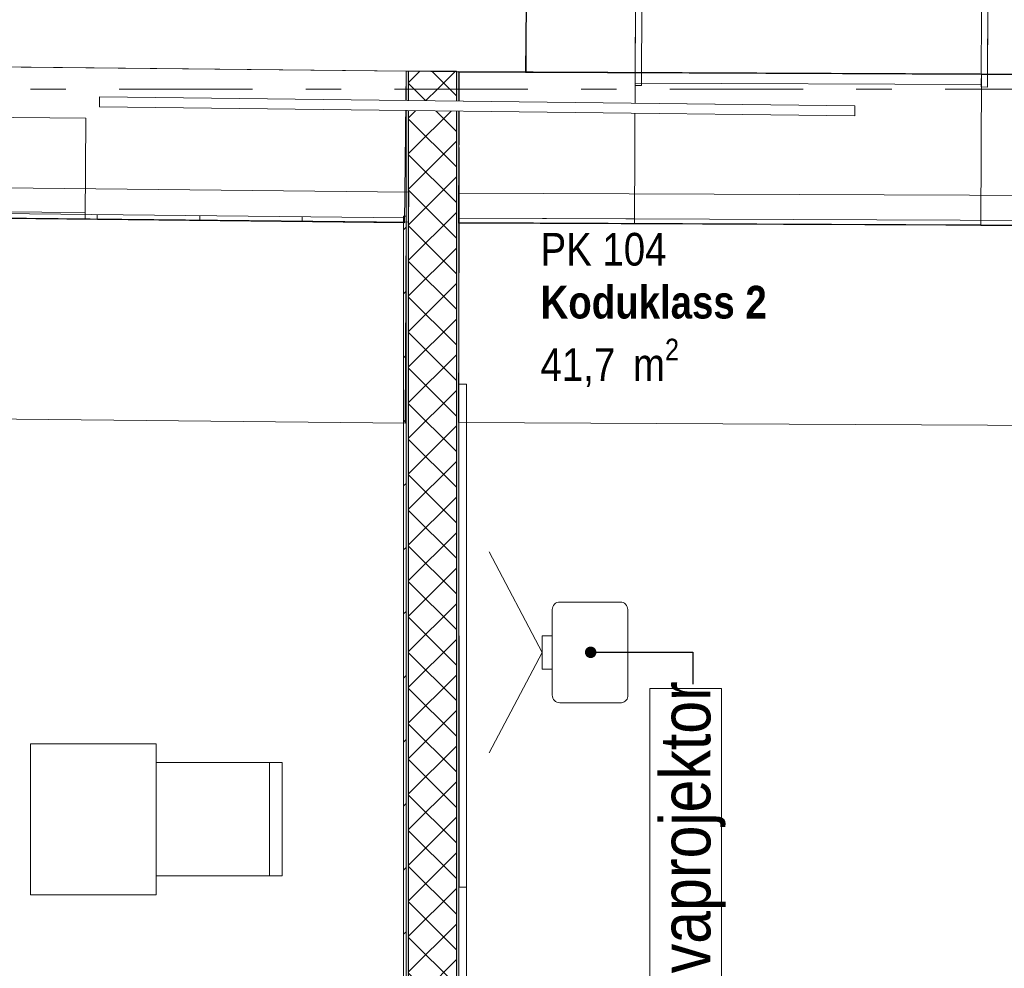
# Model space of a CAD drawing. Header units: millimetres. Extents: x 74467 to 235410, y -65 to 114857.
# Tile 170 of 256: x 121847 to 125759, y 58070 to 61841. Entities that reach past the tile are written whole.
import ezdxf
from ezdxf.enums import TextEntityAlignment as Align

# ---------------------------------------------------------------- set-up
doc = ezdxf.new("R2010")
doc.units = ezdxf.units.MM
doc.header["$MEASUREMENT"] = 0
doc.linetypes.add('Katkend topelt', pattern=[1093.611073, 529.166651, -211.666656, 141.111112, -211.666656])
doc.linetypes.add('Wipeout_Contour', pattern=[1000, 0, -1000])
for name, color, linetype in [('00 Teljed.AR', 7, 'Continuous'), ('1235 Vahelaed.VANA', 7, 'Continuous'), ('1311 Siseseinad.VANA', 7, 'Continuous'), ('1326 Seinapinnad.SA', 7, 'Continuous'), ('1330 Sisustus.SA', 7, 'Continuous'), ('1331 Sisseehitatud sisustus.SA', 7, 'Continuous'), ('9350 Netopind.VANA', 7, 'Continuous'), ('Ruumi tekst', 7, 'Continuous'), ('Uks', 7, 'Continuous')]:
    doc.layers.add(name, color=color, linetype=linetype)
doc.styles.add('GENERATED_STYLE_2', font='txt', dxfattribs={"width": 0.84})
doc.styles.add('GENERATED_STYLE_3', font='txt')
doc.styles.add('GENERATED_STYLE_4', font='txt', dxfattribs={"width": 0.84})
doc.dimstyles.new('GENERATED_STYLE__5', dxfattribs={"dimtxt": 0.18, "dimasz": 91.2, "dimexe": 0.18, "dimexo": 0.0625, "dimgap": 0, "dimtad": 0, "dimtih": 1, "dimtoh": 1, "dimdec": 4, "dimzin": 0, "dimdsep": 46, "dimcen": 0.09, "dimadec": 0, "dimazin": 0, "dimtfac": 1, "dimtdec": 4, "dimtmove": 0, "dimatfit": 3, "dimldrblk": 'ARROWHEAD_11', "dimfxl": 0, "dimtolj": 1, "dimtzin": 0, "dimarcsym": 0})

# ---------------------------------------------------------------- blocks, each defined once
blk = doc.blocks.new('Slab_35_1', base_point=(115968, 55784.5))
at = {"layer": '1235 Vahelaed.VANA', "color": 7, "linetype": 'Continuous', "lineweight": 13, "flags": 128}
blk.add_lwpolyline([(115968, 55784.5), (128757.2, 55702.7), (130692.6, 55690.3), (130882.6, 55689.1), (139223.3, 55635.8), (139191.5, 61568), (123858.2, 61630.5), (116047.5, 61713.1)], close=True, dxfattribs=at)
blk = doc.blocks.new('Slab_40_1', base_point=(116047.5, 61713.1))
at = {"layer": '1235 Vahelaed.VANA', "color": 7, "linetype": 'Continuous', "lineweight": 13, "flags": 128}
blk.add_lwpolyline([(116047.5, 61713.1), (118519.3, 61670.8), (118519.5, 61686.9), (123392.6, 61635.4), (123582.6, 61635.4), (123582.6, 61633.4), (123856.9, 61630.5), (130693.8, 61602.6), (130882.6, 61602.6), (130882.6, 61601.8), (139191.5, 61568), (139192.6, 61366.9), (139223.3, 55635.8), (130892.3, 55689.1), (130692.6, 55690.3), (128757.2, 55702.7), (123582.6, 55735.8), (123392.6, 55737), (118784.3, 55766.5), (118445.5, 55768.7), (115968, 55784.5)], close=True, dxfattribs=at)
blk = doc.blocks.new('Slab_42_1', base_point=(123582.6, 61633.4))
at = {"color": 254, "linetype": 'Wipeout_Contour', "lineweight": 0, "ltscale": 698559.244156}
blk.add_wipeout([(123582.6, 61633.4), (123582.6, 55735.8), (130692.6, 55690.3), (130692.6, 61602.6), (123856.9, 61630.5)], dxfattribs=at).dxf.layer = '1235 Vahelaed.VANA'
at = {"layer": '1235 Vahelaed.VANA', "color": 7, "linetype": 'Continuous', "lineweight": 13, "flags": 128}
blk.add_lwpolyline([(123582.6, 61633.4), (123856.9, 61630.5), (130692.6, 61602.6), (130692.6, 55690.3), (123582.6, 55735.8)], close=True, dxfattribs=at)
blk = doc.blocks.new('Slab_44_1', base_point=(115968, 55784.5))
at = {"color": 254, "linetype": 'Wipeout_Contour', "lineweight": 0, "ltscale": 667063.136447}
blk.add_wipeout([(115968, 55784.5), (123392.6, 55737), (123392.6, 61635.4), (118519.5, 61686.9), (116047.5, 61713.1)], dxfattribs=at).dxf.layer = '1235 Vahelaed.VANA'
at = {"layer": '1235 Vahelaed.VANA', "color": 7, "linetype": 'Continuous', "lineweight": 13, "flags": 128}
blk.add_lwpolyline([(115968, 55784.5), (116047.5, 61713.1), (118519.5, 61686.9), (123392.6, 61635.4), (123392.6, 55737)], close=True, dxfattribs=at)
blk = doc.blocks.new('Koduklass 2_PK 104_13_1', base_point=(123816.6, 61033.2))
at = {"layer": '9350 Netopind.VANA', "color": 7, "linetype": 'Continuous', "lineweight": 13, "flags": 128}
blk.add_lwpolyline([(130682.6, 61602.7), (123592.6, 61633.3), (123592.6, 55745.8), (130672.6, 55700.5), (130672.6, 61002.7), (130682.6, 61002.7)], close=True, dxfattribs=at)
at = {"layer": 'Ruumi tekst', "color": 7, "lineweight": 13, "char_height": 130, "attachment_point": 1}
for s, insert, style in [('\\A1;{\\pql;\\pt0,4600;\\fArial|b0|i0|c0|p34;PK 104\\fArial|b0|i0|c0|p34;\\A1{\\H.66x;\\S^  ;}\\fArial|b0|i0|c0|p34;\\fArial|b0|i0|c0|p34;\\A1{\\H.66x;\\S^  ;}}', (123916.6, 60993.1), 'GENERATED_STYLE_4'), ('\\A1;{\\pql;\\pt0,500;\\fArial|b1|i0|c0|p34;Koduklass 2\\fArial|b1|i0|c0|p34;\\A1{\\H.66x;\\S^  ;}\\fArial|b1|i0|c0|p34;\\fArial|b1|i0|c0|p34;\\A1{\\H.66x;\\S^  ;}}', (123916.6, 60782.8), 'GENERATED_STYLE_2'), ('\\A1;{\\pql;\\pt0,4600;\\fArial|b0|i0|c0|p34;41,7\\fArial|b0|i0|c0|p34;\\A1{\\H.66x;\\S^  ;}\\fArial|b0|i0|c0|p34; m\\fArial|b0|i0|c0|p34;\\A1{\\H.66x;\\S2^  ;}}', (123916.6, 60572.5), 'GENERATED_STYLE_4')]:
    blk.add_mtext(s, dxfattribs=dict(at, insert=insert, style=style))
blk = doc.blocks.new('Koduklass 1_PK 103_47_1', base_point=(116244.1, 61103.6))
at = {"layer": '9350 Netopind.VANA', "color": 7, "linetype": 'Continuous', "lineweight": 13, "flags": 128}
blk.add_lwpolyline([(123382.6, 61635.5), (118144.3, 61690.9), (116057.5, 61713), (115978.1, 55794.5), (123372.6, 55747.1), (123372.6, 61059.4), (123382.6, 61059.4)], close=True, dxfattribs=at)
blk = doc.blocks.new('Slab_332_1', base_point=(123592.6, 61634.1))
at = {"layer": '1331 Sisseehitatud sisustus.SA', "color": 253, "linetype": 'Continuous', "lineweight": 13, "true_color": 0xa5a6a4, "flags": 128}
blk.add_lwpolyline([(123592.6, 61634.1), (123592.8, 61034.2), (130693, 61002.6), (130692.6, 61602.6)], close=True, dxfattribs=at)
blk = doc.blocks.new('Slab_355_1', base_point=(123592.2, 61031.6))
at = {"layer": '1331 Sisseehitatud sisustus.SA', "color": 253, "linetype": 'Continuous', "lineweight": 13, "true_color": 0xa5a6a4, "flags": 128}
blk.add_lwpolyline([(123592.2, 61031.6), (130690.2, 61002.6), (130690.7, 61122.6), (123592.6, 61151.6)], close=True, dxfattribs=at)
blk = doc.blocks.new('Slab_356_1', base_point=(116054.2, 61113))
at = {"layer": '1331 Sisseehitatud sisustus.SA', "color": 253, "linetype": 'Continuous', "lineweight": 13, "true_color": 0xa5a6a4, "flags": 128}
blk.add_lwpolyline([(116054.2, 61113), (123392.6, 61035.4), (123393.9, 61155.4), (116055.5, 61233)], close=True, dxfattribs=at)
blk = doc.blocks.new('Slab_357_1', base_point=(123592.7, 61631.8))
at = {"layer": '1331 Sisseehitatud sisustus.SA', "color": 253, "linetype": 'Continuous', "lineweight": 13, "true_color": 0xa5a6a4, "flags": 128}
blk.add_lwpolyline([(123592.7, 61631.8), (123592.2, 61051.5), (127244.1, 61036.6), (127246.5, 61616.6)], close=True, dxfattribs=at)
blk = doc.blocks.new('Slab_361_1', base_point=(123591.3, 60239.9))
at = {"layer": '1331 Sisseehitatud sisustus.SA', "color": 253, "linetype": 'Continuous', "lineweight": 13, "true_color": 0xa5a6a4, "flags": 128}
blk.add_lwpolyline([(123591.3, 60239.9), (130682.9, 60203.7), (130682.6, 61002.7), (123592.7, 61031.9)], close=True, dxfattribs=at)
blk = doc.blocks.new('Slab_362_1', base_point=(116043.7, 60312.8))
at = {"layer": '1331 Sisseehitatud sisustus.SA', "color": 253, "linetype": 'Continuous', "lineweight": 13, "true_color": 0xa5a6a4, "flags": 128}
blk.add_lwpolyline([(116043.7, 60312.8), (123378.8, 60236.2), (123382.8, 61035.5), (116049.3, 61104.9)], close=True, dxfattribs=at)
blk = doc.blocks.new('Opening_87_1')
at = {"layer": '1331 Sisseehitatud sisustus.SA', "color": 253, "linetype": 'Continuous', "lineweight": 13, "true_color": 0xa5a6a4, "flags": 128}
for points in [[(124294.4, 62068.7), (124294.3, 62028.7)], [(125694.4, 62063), (124294.4, 62068.7)], [(125694.2, 62023), (125694.4, 62063)], [(124294.3, 62028.7), (125694.2, 62023)], [(124292.6, 61628.7), (124292.5, 61588.7)], [(125667.9, 61623.1), (124292.6, 61628.7)], [(125667.7, 61583.1), (125667.9, 61623.1)], [(124292.5, 61588.7), (125667.7, 61583.1)]]:
    blk.add_lwpolyline(points, dxfattribs=at)
blk = doc.blocks.new('Door with Sidelight on Side 2 24_3')
at = {"layer": 'Uks', "color": 7, "linetype": 'Continuous', "lineweight": 13}
for p, q in [((632, 0), (632, 984)), ((632, 984), (672, 984)), ((672, 984), (672, 0)), ((-660, 0), (-700, 0)), ((-700, 0), (-700, -115)), ((-700, 0), (-700, -115)), ((-700, 0), (-700, -115)), ((-660, -115), (-660, 0)), ((-312, 0), (-340, 0)), ((-340, 0), (-340, -115)), ((-312, -40), (-312, 0)), ((672, 0), (632, 0)), ((700, 0), (672, 0)), ((672, 0), (672, -40)), ((700, -115), (700, 0)), ((700, 0), (700, -115)), ((700, 0), (700, -115)), ((-660, -18), (-340, -18)), ((-300, -40), (-312, -40)), ((-300, -40), (660, -40)), ((-300, -115), (-300, -40)), ((672, -40), (660, -40)), ((660, -40), (660, -115)), ((-700, -450), (-700, -115)), ((-700, -115), (-675, -115)), ((-700, -115), (-660, -115)), ((-700, -115), (-700, -400)), ((-700, -115), (-700, -400)), ((-675, -115), (-675, -450)), ((-340, -115), (-660, -115)), ((-340, -115), (-300, -115)), ((660, -115), (-300, -115)), ((660, -115), (700, -115)), ((675, -450), (675, -115)), ((675, -115), (700, -115)), ((700, -115), (700, -450)), ((700, -115), (700, -400)), ((700, -115), (700, -400)), ((-700, -400), (-727, -400)), ((-700, -400), (-727, -400)), ((700, -400), (727, -400)), ((700, -400), (727, -400)), ((-675, -450), (-700, -450)), ((700, -450), (675, -450))]:
    blk.add_line(p, q, dxfattribs=at)
at = {"layer": 'Uks', "color": 7, "linetype": 'Continuous', "lineweight": 13, "flags": 128}
blk.add_lwpolyline([(-340, 0), (-660, 0), (-660, -115), (-340, -115)], close=True, dxfattribs=at)
at = {"layer": 'Uks', "color": 7, "linetype": 'Continuous', "lineweight": 13}
blk.add_arc((672, 0), 984, 90, 180, dxfattribs=at)
blk = doc.blocks.new('Wall_692_1', base_point=(139189.4, 61968))
at = {"layer": '1311 Siseseinad.VANA', "color": 7, "linetype": 'Continuous', "lineweight": 15}
for p, q in [((124293.8, 61913.7), (124292.6, 61628.7)), ((125693.8, 61908), (125692.6, 61623)), ((124292.6, 61628.7), (124265.6, 61628.8)), ((125692.6, 61623), (125719.6, 61622.9))]:
    blk.add_line(p, q, dxfattribs=at)
at = {"layer": '1311 Siseseinad.VANA', "color": 7, "linetype": 'Continuous', "lineweight": 15, "flags": 128}
for points in [[(123861.1, 62030.5), (123859.5, 61630.5)], [(123859.5, 61630.5), (124292.6, 61628.7)], [(125692.6, 61623), (130692.6, 61602.6)]]:
    blk.add_lwpolyline(points, dxfattribs=at)
at = {"layer": 'Uks', "color": 7, "linetype": 'Continuous', "lineweight": 13, "xscale": -0.9999999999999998, "zscale": 1000, "rotation": 359.7663952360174}
blk.add_blockref('Door with Sidelight on Side 2 24_3', (124994.3, 62025.8), dxfattribs=at)
blk = doc.blocks.new('Wall_693_1', base_point=(123861.1, 62030.5))
at = {"layer": '1311 Siseseinad.VANA', "color": 7, "linetype": 'Continuous', "lineweight": 15, "flags": 128}
for points in [[(123856.9, 61630.5), (123861.1, 62030.5)], [(118144.6, 61690.9), (123392.6, 61635.4)], [(123582.6, 61633.4), (123856.9, 61630.5)]]:
    blk.add_lwpolyline(points, dxfattribs=at)
blk = doc.blocks.new('Wall_705_1', base_point=(123392.6, 61635.4))
at = {"layer": '1311 Siseseinad.VANA', "linetype": 'Continuous', "lineweight": 13, "true_color": 0x50504f}
h = blk.add_hatch(dxfattribs=at)
h.set_pattern_fill('Plokk_õõnesbetoon_0001', color=251, style=0, pattern_type=2)
h.set_pattern_definition([(45, (0, 0), (-70.71068, 70.71068), []), (135, (0, 0), (70.71068, 70.71068), [])])
h.paths.add_polyline_path([(123392.6, 61635.4), (123392.6, 55737), (123582.6, 55737), (123582.6, 61633.4)])
at = {"layer": '1311 Siseseinad.VANA', "color": 7, "linetype": 'Continuous', "lineweight": 15, "flags": 128}
for points in [[(123392.6, 61635.4), (123392.6, 55737)], [(123582.6, 55737), (123582.6, 61633.4)]]:
    blk.add_lwpolyline(points, dxfattribs=at)
at = {"layer": '1311 Siseseinad.VANA', "color": 7, "linetype": 'Continuous', "lineweight": 13, "flags": 128}
blk.add_lwpolyline([(123392.6, 55737), (123582.6, 55737)], dxfattribs=at)
blk = doc.blocks.new('Wall_781_1', base_point=(123582.6, 55735.8))
at = {"layer": '1326 Seinapinnad.SA', "linetype": 'Continuous', "lineweight": 0, "true_color": 0xfefefe}
blk.add_hatch(color=7, dxfattribs=at).paths.add_polyline_path([(123592.6, 55745.8), (123592.6, 61633.9), (123582.6, 61633.9), (123582.6, 55745.8)])
at = {"layer": '1326 Seinapinnad.SA', "color": 7, "linetype": 'Continuous', "lineweight": 15, "flags": 128}
for points in [[(123582.6, 61633.9), (123592.6, 61633.9)], [(123582.6, 61633.9), (123582.6, 55745.8)], [(123592.6, 55745.8), (123592.6, 61633.9)]]:
    blk.add_lwpolyline(points, dxfattribs=at)
blk = doc.blocks.new('Wall_796_1', base_point=(123392.6, 55737))
at = {"layer": '1326 Seinapinnad.SA', "linetype": 'Continuous', "lineweight": 0, "true_color": 0xfefefe}
blk.add_hatch(color=7, dxfattribs=at).paths.add_polyline_path([(123392.6, 55747), (123392.6, 61635.4), (123382.6, 61635.4), (123382.6, 55747.1)])
at = {"layer": '1326 Seinapinnad.SA', "color": 7, "linetype": 'Continuous', "lineweight": 15, "flags": 128}
for points in [[(123392.6, 61635.4), (123382.6, 61635.4)], [(123382.6, 61635.4), (123382.6, 55747.1)], [(123392.6, 55747), (123392.6, 61635.4)]]:
    blk.add_lwpolyline(points, dxfattribs=at)
blk = doc.blocks.new('Wall_852_1', base_point=(123382.6, 61059.4))
at = {"layer": '1326 Seinapinnad.SA', "linetype": 'Continuous', "lineweight": 13}
h = blk.add_hatch(dxfattribs=at)
h.set_pattern_fill('Plokk_termo_0001', color=5, style=0, pattern_type=2)
h.set_pattern_definition([(45, (0, 0), (-127.27922, 127.27922), [])])
h.paths.add_polyline_path([(123372.6, 61059.4), (123372.6, 55747.1), (123382.6, 55747.1), (123382.6, 61059.4)])
at = {"layer": '1326 Seinapinnad.SA', "color": 7, "linetype": 'Continuous', "lineweight": 15, "flags": 128}
for points in [[(123372.6, 61059.4), (123372.6, 55747.1)], [(123382.6, 61059.4), (123372.6, 61059.4)], [(123382.6, 55747.1), (123382.6, 61059.4)], [(123372.6, 55747.1), (123382.6, 55747.1)]]:
    blk.add_lwpolyline(points, dxfattribs=at)
blk = doc.blocks.new('Cupboard 24[684]_1', base_point=(123590, 61032))
at = {"layer": '1331 Sisseehitatud sisustus.SA', "color": 253, "linetype": 'Continuous', "lineweight": 13, "true_color": 0xa5a6a4}
for p, q in [((123590, 61032), (123590.1, 61052)), ((123590.1, 61052), (124290.1, 61048.9))]:
    blk.add_line(p, q, dxfattribs=at)
at = {"layer": '1331 Sisseehitatud sisustus.SA', "color": 253, "linetype": 'Continuous', "lineweight": 13, "true_color": 0xa5a6a4, "flags": 128}
blk.add_lwpolyline([(123590, 61032), (124290, 61028.9), (124292.6, 61628.7), (123592.7, 61631.8)], close=True, dxfattribs=at)
blk = doc.blocks.new('Chair 10 24[696]_1', base_point=(122889.7, 58437.8))
at = {"layer": '1330 Sisustus.SA', "color": 253, "linetype": 'Continuous', "lineweight": 13, "true_color": 0xa5a6a4}
blk.add_line((122839.7, 58437.8), (122839.7, 58887.8), dxfattribs=at)
at = {"layer": '1330 Sisustus.SA', "color": 253, "linetype": 'Continuous', "lineweight": 13, "true_color": 0xa5a6a4, "flags": 128}
blk.add_lwpolyline([(122389.7, 58437.8), (122389.7, 58887.8), (122889.7, 58887.8), (122889.7, 58437.8)], close=True, dxfattribs=at)
blk = doc.blocks.new('Dining Table 01 24[697]_1', base_point=(121889.7, 58962.8))
at = {"layer": '1330 Sisustus.SA', "color": 253, "linetype": 'Continuous', "lineweight": 13, "true_color": 0xa5a6a4}
for p, q in [((121889.7, 58962.8), (121889.7, 58362.8)), ((122389.7, 58962.8), (121889.7, 58962.8)), ((122389.7, 58362.8), (122389.7, 58962.8)), ((121889.7, 58362.8), (122389.7, 58362.8))]:
    blk.add_line(p, q, dxfattribs=at)
at = {"layer": '1330 Sisustus.SA', "color": 253, "linetype": 'Continuous', "lineweight": 13, "true_color": 0xa5a6a4, "flags": 128}
blk.add_lwpolyline([(121889.7, 58962.8), (121889.7, 58362.8), (122389.7, 58362.8), (122389.7, 58962.8)], close=True, dxfattribs=at)
blk = doc.blocks.new('Cupboard 24[709]_1', base_point=(125665.4, 61023.1))
at = {"layer": '1331 Sisseehitatud sisustus.SA', "color": 253, "linetype": 'Continuous', "lineweight": 13, "true_color": 0xa5a6a4}
for p, q in [((125665.4, 61023.1), (125665.5, 61043.1)), ((125665.5, 61043.1), (126065.5, 61041.5))]:
    blk.add_line(p, q, dxfattribs=at)
at = {"layer": '1331 Sisseehitatud sisustus.SA', "color": 253, "linetype": 'Continuous', "lineweight": 13, "true_color": 0xa5a6a4, "flags": 128}
blk.add_lwpolyline([(125665.4, 61023.1), (126065.4, 61021.5), (126067.9, 61621.5), (125667.9, 61623.1)], close=True, dxfattribs=at)
blk = doc.blocks.new('Cupboard 24[712]_1', base_point=(119714.1, 61072.3))
at = {"layer": '1331 Sisseehitatud sisustus.SA', "color": 253, "linetype": 'Continuous', "lineweight": 13, "true_color": 0xa5a6a4}
for p, q in [((119714.1, 61072.3), (119714.3, 61092.3)), ((119714.3, 61092.3), (123376.5, 61053.5)), ((120121, 61068), (120121.2, 61088)), ((120527.9, 61063.7), (120528.1, 61083.7)), ((120934.8, 61059.4), (120935.1, 61079.4)), ((121341.7, 61055.1), (121342, 61075.1)), ((121748.7, 61050.8), (121748.9, 61070.8)), ((122155.6, 61046.5), (122155.8, 61066.5)), ((122562.5, 61042.2), (122562.7, 61062.2)), ((122969.4, 61037.8), (122969.6, 61057.8))]:
    blk.add_line(p, q, dxfattribs=at)
at = {"layer": '1331 Sisseehitatud sisustus.SA', "color": 253, "linetype": 'Continuous', "lineweight": 13, "true_color": 0xa5a6a4, "flags": 128}
blk.add_lwpolyline([(119714.1, 61072.3), (123376.3, 61033.5), (123382.6, 61635.5), (119720.5, 61674.2)], close=True, dxfattribs=at)
blk = doc.blocks.new('Lockers 24[714]_1', base_point=(122106.9, 61049))
at = {"layer": '1331 Sisseehitatud sisustus.SA', "color": 253, "linetype": 'Continuous', "lineweight": 13, "true_color": 0xa5a6a4}
for p, q in [((122107.2, 61074), (120107.3, 61093.1)), ((120507, 61064.3), (120507.3, 61089.3)), ((120907, 61060.5), (120907.2, 61085.5)), ((121307, 61056.6), (121307.2, 61081.6)), ((121707, 61052.8), (121707.2, 61077.8)), ((122106.9, 61049), (122107.2, 61074))]:
    blk.add_line(p, q, dxfattribs=at)
at = {"layer": '1331 Sisseehitatud sisustus.SA', "color": 253, "linetype": 'Continuous', "lineweight": 13, "true_color": 0xa5a6a4, "flags": 128}
blk.add_lwpolyline([(122106.9, 61049), (120107, 61068.1), (120110.9, 61468.1), (122110.8, 61448.9)], close=True, dxfattribs=at)
blk = doc.blocks.new('Digital Board 24[719]_1', base_point=(123592.6, 60392))
at = {"layer": '1330 Sisustus.SA', "color": 253, "linetype": 'Continuous', "lineweight": 13, "true_color": 0xa5a6a4, "flags": 128}
blk.add_lwpolyline([(123622.6, 60392), (123622.9, 58392), (123592.9, 58392), (123592.6, 60392)], close=True, dxfattribs=at)
blk = doc.blocks.new('Digital Board 24[720]_1', base_point=(123592.6, 58392))
at = {"layer": '1330 Sisustus.SA', "color": 253, "linetype": 'Continuous', "lineweight": 13, "true_color": 0xa5a6a4, "flags": 128}
blk.add_lwpolyline([(123622.6, 58392), (123622.9, 56392), (123592.9, 56392), (123592.6, 58392)], close=True, dxfattribs=at)
blk = doc.blocks.new('ARROWHEAD_11')
at = {"color": 0, "linetype": 'Continuous', "lineweight": 0}
blk.add_line((0, 0), (-1, 0), dxfattribs=at)
at = {"color": 0, "linetype": 'Continuous', "lineweight": 0, "const_width": 0.25, "flags": 128}
blk.add_lwpolyline([(-0.125, 0, 1), (0.125, 0, 1)], format="xyb", close=True, dxfattribs=at)
blk = doc.blocks.new('Wall_930_1', base_point=(125164.9, 61498.5))
at = {"color": 254, "linetype": 'Wipeout_Contour', "lineweight": 0, "ltscale": 552452.289541}
blk.add_wipeout([(125164.9, 61498.5), (122165.1, 61533.7), (122164.7, 61493.7), (125164.5, 61458.5)], dxfattribs=at).dxf.layer = '1326 Seinapinnad.SA'
at = {"layer": '1326 Seinapinnad.SA', "color": 7, "linetype": 'Continuous', "lineweight": 13, "flags": 128}
for points in [[(122165.1, 61533.7), (122164.7, 61493.7)], [(125164.9, 61498.5), (122165.1, 61533.7)], [(122164.7, 61493.7), (125164.5, 61458.5)], [(125164.5, 61458.5), (125164.9, 61498.5)]]:
    blk.add_lwpolyline(points, dxfattribs=at)
blk = doc.blocks.new('Standard grid marker_11')
at = {"layer": '00 Teljed.AR', "color": 252, "linetype": 'Katkend topelt', "lineweight": 13, "true_color": 0x8c8d8c}
blk.add_line((9644.8, 0), (29599.1, 0), dxfattribs=at)
at = {"layer": '00 Teljed.AR', "color": 252, "lineweight": 13, "true_color": 0x8c8d8c, "style": 'GENERATED_STYLE_3'}
for tag, p in [('AC_MarkerText_1_0', (-200, -191.4)), ('AC_MarkerText_1_1', (39443.9, -191.4))]:
    blk.add_attdef(tag, text='', height=200, rotation=180, dxfattribs=at).set_placement(p, align=Align.TOP_CENTER)

msp = doc.modelspace()

# ---------------------------------------------------------------- block references
at = {"layer": '1235 Vahelaed.VANA', "color": 7, "linetype": 'Continuous', "lineweight": 13}
for name, p in [('Slab_35_1', (115968, 55784.5)), ('Slab_40_1', (116047.5, 61713.1))]:
    msp.add_blockref(name, p, dxfattribs=at)

# ---------------------------------------------------------------- next in the draw order: block references
for name, p in [('Slab_44_1', (115968, 55784.5)), ('Slab_42_1', (123582.6, 61633.4))]:
    msp.add_blockref(name, p, dxfattribs=at)

# ---------------------------------------------------------------- next in the draw order: linework, layer by layer
at = {"layer": '1330 Sisustus.SA', "color": 253, "linetype": 'Continuous', "lineweight": 13, "true_color": 0xa5a6a4, "flags": 128}
for points in [[(123922.7, 59325.8), (123712.9, 59725)], [(123922.7, 59325.8), (123712.9, 58926.6)]]:
    msp.add_lwpolyline(points, dxfattribs=at)
msp.add_lwpolyline([(124263.2, 59495.8), (124263.2, 59156.4, -0.414214), (124238.2, 59125.8), (123993.2, 59125.8, -0.414214), (123963.2, 59155.8), (123963.2, 59495.8, -0.414214), (123993.2, 59525.8), (124233.2, 59525.8, -0.414214)], format="xyb", close=True, dxfattribs=at)
for points in [[(123963.2, 59392), (123963.2, 59259.6), (123922.7, 59259.6), (123922.7, 59392)], [(124351.1, 57437.2), (124351.1, 59182.2), (124634.8, 59182.2), (124634.8, 57437.2)]]:
    msp.add_lwpolyline(points, close=True, dxfattribs=at)
at = {"layer": '9350 Netopind.VANA', "color": 253, "linetype": 'Continuous', "lineweight": 0, "true_color": 0xbbb393, "flags": 128}
for points in [[(123382.6, 61635.5), (118144.3, 61690.9), (116057.5, 61713), (115978.1, 55794.5), (123372.6, 55747.1), (123372.6, 61059.4), (123382.6, 61059.4)], [(130682.6, 61602.7), (123592.6, 61633.3), (123592.6, 55745.8), (130672.6, 55700.5), (130672.6, 61002.7), (130682.6, 61002.7)]]:
    msp.add_lwpolyline(points, close=True, dxfattribs=at)

# ---------------------------------------------------------------- next in the draw order: block references
at = {"layer": '1311 Siseseinad.VANA', "color": 7, "lineweight": 15}
for name, p in [('Wall_693_1', (123861.1, 62030.5)), ('Wall_692_1', (139189.4, 61968)), ('Wall_705_1', (123392.6, 61635.4))]:
    msp.add_blockref(name, p, dxfattribs=at)
at = {"layer": '1326 Seinapinnad.SA', "color": 7, "lineweight": 15}
for name, p in [('Wall_796_1', (123392.6, 55737)), ('Wall_781_1', (123582.6, 55735.8)), ('Wall_852_1', (123382.6, 61059.4))]:
    msp.add_blockref(name, p, dxfattribs=at)
at = {"layer": '1330 Sisustus.SA', "color": 253, "linetype": 'Continuous', "lineweight": 13, "true_color": 0xa5a6a4}
for name, p in [('Digital Board 24[719]_1', (123592.6, 60392)), ('Dining Table 01 24[697]_1', (121889.7, 58962.8)), ('Chair 10 24[696]_1', (122889.7, 58437.8)), ('Digital Board 24[720]_1', (123592.6, 58392))]:
    msp.add_blockref(name, p, dxfattribs=at)
at = {"layer": '1331 Sisseehitatud sisustus.SA', "color": 7, "linetype": 'Continuous', "lineweight": 13}
msp.add_blockref('Opening_87_1', (0, 0), dxfattribs=at)
at = {"layer": '1331 Sisseehitatud sisustus.SA', "color": 253, "linetype": 'Continuous', "lineweight": 13, "true_color": 0xa5a6a4}
for name, p in [('Cupboard 24[712]_1', (119714.1, 61072.3)), ('Cupboard 24[684]_1', (123590, 61032)), ('Slab_357_1', (123592.7, 61631.8)), ('Slab_332_1', (123592.6, 61634.1)), ('Cupboard 24[709]_1', (125665.4, 61023.1)), ('Lockers 24[714]_1', (122106.9, 61049)), ('Slab_356_1', (116054.2, 61113)), ('Slab_355_1', (123592.2, 61031.6)), ('Slab_362_1', (116043.7, 60312.8)), ('Slab_361_1', (123591.3, 60239.9))]:
    msp.add_blockref(name, p, dxfattribs=at)
at = {"layer": '9350 Netopind.VANA', "color": 12, "linetype": 'Continuous', "lineweight": 13, "true_color": 0xdf0000}
msp.add_blockref('Koduklass 1_PK 103_47_1', (116244.1, 61103.6), dxfattribs=at)
at = {"layer": '9350 Netopind.VANA', "color": 7, "linetype": 'Continuous', "lineweight": 13}
msp.add_blockref('Koduklass 2_PK 104_13_1', (123816.6, 61033.2), dxfattribs=at)

# ---------------------------------------------------------------- next in the draw order: texts
at = {"layer": '1330 Sisustus.SA', "color": 253, "linetype": 'Continuous', "lineweight": 13, "true_color": 0xa5a6a4, "insert": (124521.4, 57437.2), "char_height": 200, "attachment_point": 4, "rotation": 90, "style": 'GENERATED_STYLE_4'}
msp.add_mtext('\\A1;{\\pql;\\fArial|b0|i0|c0|p34;lähikuvaprojektor}', dxfattribs=at)

# ---------------------------------------------------------------- next in the draw order: leaders
at = {"layer": '1330 Sisustus.SA', "color": 253, "linetype": 'Continuous', "lineweight": 13, "true_color": 0xa5a6a4, "annotation_type": 0, "has_hookline": 1, "hookline_direction": 1, "text_width": 1762.4, "horizontal_direction": (0, 1, 0)}
msp.add_leader([(124115.7, 59326.1), (124521.4, 59326.1), (124521.4, 59199.6)], dimstyle='GENERATED_STYLE__5', dxfattribs=at)

# ---------------------------------------------------------------- next in the draw order: block references
at = {"layer": '1326 Seinapinnad.SA', "color": 7, "lineweight": 15}
msp.add_blockref('Wall_930_1', (125164.9, 61498.5), dxfattribs=at)

# ---------------------------------------------------------------- next in the draw order: block references
at = {"layer": '00 Teljed.AR', "color": 7, "linetype": 'Continuous', "lineweight": 13, "zscale": 1000, "rotation": 180}
msp.add_blockref('Standard grid marker_11', (144446.7, 61565), dxfattribs=at)

doc.saveas('drawing.dxf')
